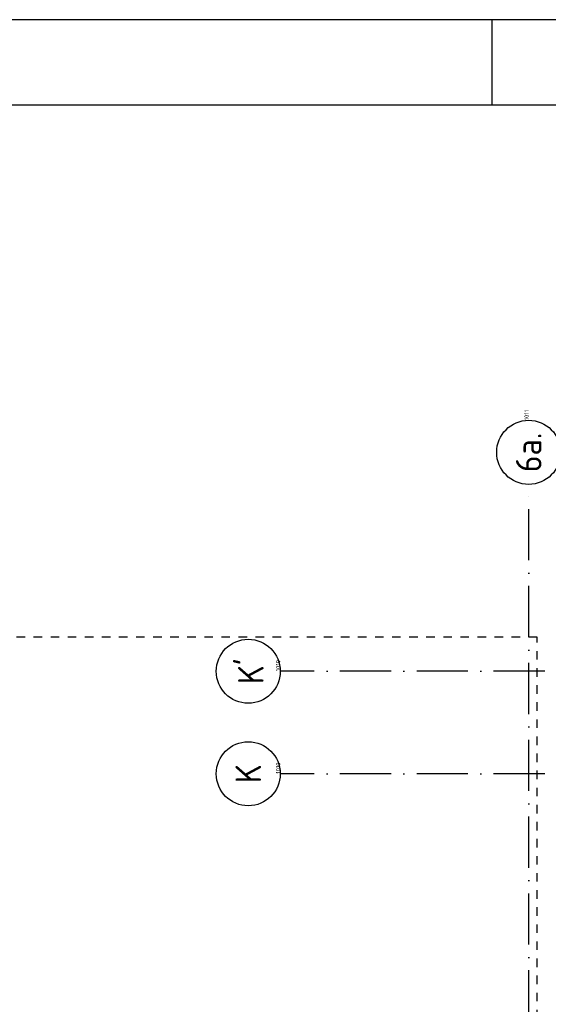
# Model space of a CAD drawing. Extents: x -866131 to -691536, y 173952 to 258052.
# Tile 146 of 160: x -765666 to -759473, y 246521 to 258052. Entities that reach past the tile are written whole.
import ezdxf
from ezdxf.enums import TextEntityAlignment as Align

# ---------------------------------------------------------------- set-up
doc = ezdxf.new("R2010")
doc.units = 0
doc.header["$LTSCALE"] = 100
doc.linetypes.add('DASHDOT', pattern=[9, 6, -1.5, 0, -1.5])
doc.linetypes.add('HIDDEN', pattern=[2, 1, -1])
for name, color, linetype in [('00KAD025', 2, 'CONTINUOUS'), ('00KAD070', 5, 'CONTINUOUS'), ('AL$1----_MAATVOERING', 7, 'CONTINUOUS'), ('AL$7----_STRAMIEN', 1, 'DASHDOT'), ('ALN-----_BLOCKNAAM', 2, 'CONTINUOUS')]:
    doc.layers.add(name, color=color, linetype=linetype)
doc.styles.get("Standard").update_dxf_attribs({"font": 'ISOCP'})

# ---------------------------------------------------------------- blocks, each defined once
blk = doc.blocks.new('1011')
at = {"layer": 'AL$7----_STRAMIEN', "color": 7, "linetype": 'CONTINUOUS'}
blk.add_circle((-750, 0), 750, dxfattribs=at)
at = {"layer": 'ALN-----_BLOCKNAAM', "linetype": 'CONTINUOUS'}
blk.add_text('1011', height=100, dxfattribs=at).set_placement((0, 0))
blk = doc.blocks.new('1010')
at = {"layer": 'AL$7----_STRAMIEN', "color": 7, "linetype": 'CONTINUOUS'}
blk.add_circle((0, 750), 750, dxfattribs=at)
at = {"layer": 'ALN-----_BLOCKNAAM', "linetype": 'CONTINUOUS'}
blk.add_text('1010', height=100, dxfattribs=at).set_placement((0, 0))

msp = doc.modelspace()

# ---------------------------------------------------------------- linework, layer by layer
at = {"layer": '00KAD025', "linetype": 'CONTINUOUS'}
for p, q in [((-691536.071, 258051.691), (-866131.149, 258051.691)), ((-760131.149, 257051.691), (-760131.149, 258051.691))]:
    msp.add_line(p, q, dxfattribs=at)
at = {"layer": '00KAD070', "linetype": 'CONTINUOUS'}
msp.add_line((-692536.071, 257051.691), (-865131.149, 257051.691), dxfattribs=at)
at = {"layer": 'AL$1----_MAATVOERING', "color": 8, "linetype": 'HIDDEN'}
for p, q in [((-759602.826, 250821.228), (-774102.801, 250821.228)), ((-759602.851, 241357.757), (-759602.826, 250821.228))]:
    msp.add_line(p, q, dxfattribs=at)
at = {"layer": 'AL$7----_STRAMIEN', "color": 1}
for points in [[(-759702.826, 213916.491), (-759702.826, 252610.366)], [(-719909.644, 250421.228), (-762613.404, 250421.228)], [(-719909.82, 249221.228), (-762613.581, 249221.228)]]:
    msp.add_lwpolyline(points, dxfattribs=at)

# ---------------------------------------------------------------- block references
at = {"layer": 'AL$7----_STRAMIEN'}
ref = msp.add_blockref('1011', (-759702.826, 253360.366), dxfattribs=dict(at, xscale=0.5, yscale=0.5, zscale=0.5, rotation=90))
ref.add_attrib('STR-NAAM', '6a.', dxfattribs={"color": 3, "linetype": 'CONTINUOUS', "height": 300, "rotation": 90}).set_placement((-759702.826, 252985.366), align=Align.MIDDLE)
ref = msp.add_blockref('1010', (-762613.404, 250421.228), dxfattribs=dict(at, xscale=0.5, yscale=0.5, zscale=0.5, rotation=90))
ref.add_attrib('STR-NAAM', "K'", dxfattribs={"color": 3, "linetype": 'CONTINUOUS', "height": 300, "rotation": 90}).set_placement((-762988.404, 250421.228), align=Align.MIDDLE)
ref = msp.add_blockref('1010', (-762613.404, 249221.228), dxfattribs=dict(at, xscale=0.5, yscale=0.5, zscale=0.5, rotation=90))
ref.add_attrib('STR-NAAM', 'K', dxfattribs={"color": 3, "linetype": 'CONTINUOUS', "height": 300, "rotation": 90}).set_placement((-762988.404, 249221.228), align=Align.MIDDLE)

doc.saveas('drawing.dxf')
